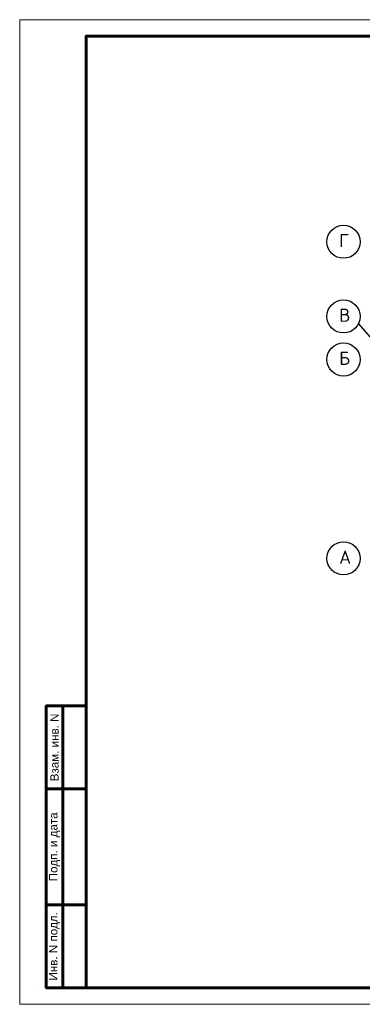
# Model space of a CAD drawing. Header units: millimetres. Extents: x 523431 to 527346, y -48565 to -47721.
# Tile 79 of 217: x 524782 to 524886, y -48018 to -47721. Entities that reach past the tile are written whole.
import ezdxf
from ezdxf.enums import TextEntityAlignment as Align

# ---------------------------------------------------------------- set-up
doc = ezdxf.new("R2010")
doc.units = ezdxf.units.MM
for name, color, linetype, lineweight in [('02 План', 7, 'Continuous', 25), ('ВК-линия контур', 132, 'Continuous', 15), ('ВК-линия основная', 1, 'Continuous', 30), ('ВК-линия толстая', 30, 'Continuous', 60), ('ВК-Текст', 1, 'Continuous', 30)]:
    doc.layers.add(name, color=color, linetype=linetype, lineweight=lineweight)
doc.styles.get("Standard").update_dxf_attribs({"font": 'arial.ttf'})
doc.styles.add('СГЕНЕРИР_СТИЛЬ_3', font='isocpeur.ttf', dxfattribs={"oblique": 15})

# ---------------------------------------------------------------- blocks, each defined once
blk = doc.blocks.new('*U29')
at = {"layer": 'ВК-линия контур', "color": 0}
for p, q in [((-420, 297), (0, 297)), ((-420, 0), (-420, 297)), ((0, 0), (-420, 0))]:
    blk.add_line(p, q, dxfattribs=at)
at = {"layer": 'ВК-линия контур', "color": 0, "lineweight": 0}
blk.add_lwpolyline([(-415, 5), (-415, 5)], close=True, dxfattribs=at).dxf.unprotected_set("ltscale", 0)
at = {"layer": 'ВК-линия основная', "color": 0}
for points in [[(-400, 287), (-400, 287)], [(-400, 90), (-400, 90)]]:
    blk.add_lwpolyline(points, dxfattribs=at)
at = {"layer": 'ВК-линия толстая', "color": 0}
for points in [[(-400, 5), (-400, 292), (-5, 292), (-5, 5)], [(-400, 278), (-400, 278), (-400, 278), (-400, 278)], [(-407, 65), (-412, 65), (-412, 90), (-407, 90)], [(-400, 65), (-407, 65), (-407, 90), (-400, 90)], [(-400, 90), (-400, 90), (-400, 90), (-400, 90)], [(-400, 90), (-400, 90), (-400, 90), (-400, 90)], [(-400, 90), (-400, 90), (-400, 90), (-400, 90)], [(-400, 90), (-400, 90), (-400, 90), (-400, 90)], [(-407, 30), (-412, 30), (-412, 65), (-407, 65)], [(-400, 30), (-407, 30), (-407, 65), (-400, 65)], [(-407, 5), (-412, 5), (-412, 30), (-407, 30)], [(-400, 5), (-407, 5), (-407, 30), (-400, 30)]]:
    blk.add_lwpolyline(points, close=True, dxfattribs=at)
for points in [[(-400, 287), (-400, 287)], [(-400, 287), (-400, 287)], [(-400, 287), (-400, 287)], [(-400, 287), (-400, 287)], [(-400, 90), (-400, 90)], [(-400, 90), (-400, 90)], [(-400, 90), (-400, 90)], [(-400, 90), (-400, 90)], [(-400, 90), (-400, 90)], [(-400, 90), (-400, 90)], [(-400, 90), (-400, 90)]]:
    blk.add_lwpolyline(points, dxfattribs=at)
at = {"layer": 'ВК-Текст', "color": 0, "rotation": 90}
for s, insert, char_height, width, attachment_point in [('\\pi2;Справ. N', (-400, 287), 0.0000208, 0.000208, 4), ('\\pi2;Перв. примен.', (-400, 287), 0.0000208, 0.000208, 4), ('\\pi2;Согласовано', (-400, 90), 0.00000385, 0.0000385, 4), ('\\pi2.5;Инв. N дубл.', (-400, 90), 0.00000417, 0.0000417, 4), ('\\pi2.5;Подп. дата', (-400, 90), 0.00000417, 0.0000583, 4), ('Взам. инв. N', (-409.5, 77.5), 2.5, 25, 5), ('Подп. и дата', (-409.5, 47.5), 2.5, 35, 5), ('Инв. N подл.', (-409.5, 17.5), 2.5, 25, 5)]:
    blk.add_mtext(s, dxfattribs=dict(at, insert=insert, char_height=char_height, width=width, attachment_point=attachment_point))
at = {"layer": 'ВК-Текст', "color": 0}
blk.add_attdef('ЛИСТ_АЛ', text='', height=2.5, dxfattribs=at).set_placement((-10, 288.5), align=Align.MIDDLE_CENTER)
at = {"layer": 'ВК-Текст', "color": 0, "ltscale": 0.5}
blk.add_attdef('ВЕРХНИЙ_ШИФР', text='', height=0.000005, rotation=180, dxfattribs=at).set_placement((-400, 278), align=Align.MIDDLE_CENTER)
at = {"layer": 'ВК-Текст', "color": 0, "flags": 12}
blk.add_attdef('ФОРМАТ_ЛИСТА', (-42, 1.56), '', height=2.5, dxfattribs=at)

msp = doc.modelspace()

# ---------------------------------------------------------------- linework, layer by layer
at = {"layer": '02 План', "ltscale": 100}
msp.add_lwpolyline([(524884.44, -47812.53), (524889.34, -47818.03)], dxfattribs=at)
at = {"layer": '02 План', "linetype": 'Continuous'}
for centre in [(524879.98, -47787.73), (524879.98, -47810.25), (524879.98, -47823.23), (524879.98, -47883.23)]:
    msp.add_circle(centre, 5, dxfattribs=at)

# ---------------------------------------------------------------- block references
ref = msp.add_blockref('*U29', (525202.29, -48017.75))
ref.add_attrib('ВЕРХНИЙ_ШИФР', '1984-11.Р 01.06.01 РЗ.Э1-01', dxfattribs={"layer": 'ВК-Текст', "color": 0, "ltscale": 0.5, "height": 0.000005, "rotation": 180}).set_placement((524802.29, -47739.75), align=Align.MIDDLE_CENTER)

# ---------------------------------------------------------------- texts
at = {"layer": '02 План', "style": 'СГЕНЕРИР_СТИЛЬ_3'}
for s, p in [('Г', (524878.65, -47789.36)), ('В', (524878.65, -47811.88)), ('Б', (524878.65, -47824.86)), ('А', (524878.65, -47884.86))]:
    msp.add_text(s, height=4, dxfattribs=at).set_placement(p)

doc.saveas('drawing.dxf')
